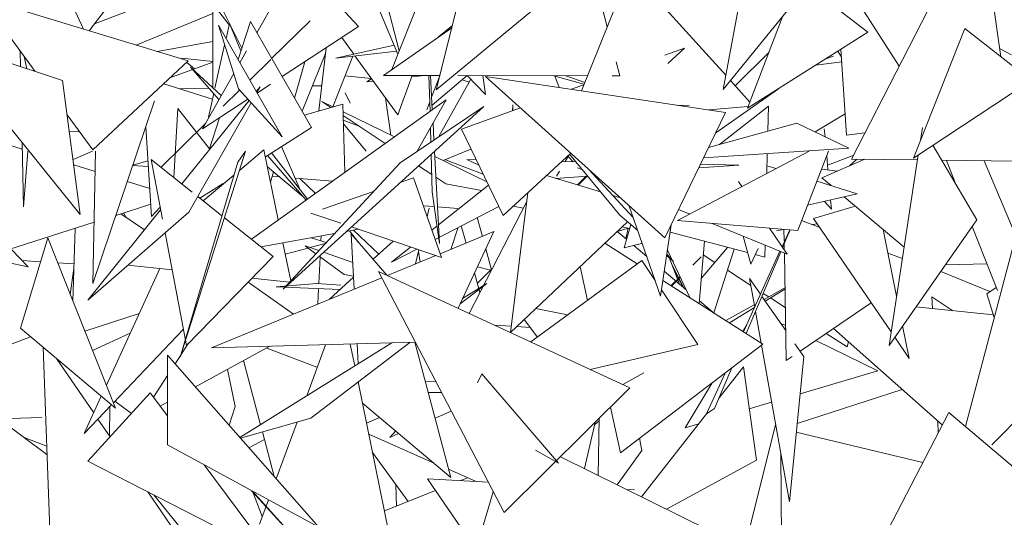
# Model space of a CAD drawing. Header units: millimetres. Extents: x -14485 to 13127, y -18923 to 3272.
# Tile 75 of 119: x 11631 to 11781, y 2238 to 2314. Entities that reach past the tile are written whole.
import ezdxf

# ---------------------------------------------------------------- set-up
doc = ezdxf.new("R2010")
doc.units = ezdxf.units.MM
doc.layers.add('G-IMPT', color=7, linetype='Continuous', lineweight=5)

# ---------------------------------------------------------------- blocks, each defined once
blk = doc.blocks.new('ÁRVORES ORNAMENTAIS - Pequeno e Médio Porte - Ipê-roxo-2865575-CORTE_CALÇADA')
at = {"layer": 'G-IMPT', "color": 253, "true_color": 0xaaaaaa}
for p, q in [((7941.56, 2336.93), (7948.68, 2309.06)), ((7947.56, 2306.24), (7957.19, 2330.6)), ((8017.57, 2292.59), (8036.93, 2330.19)), ((8040.34, 2308.16), (8037.17, 2330.39)), ((7912.07, 2326.06), (7901.47, 2312.12)), ((7942.3, 2323.44), (7948.48, 2308.57)), ((7933.22, 2322.83), (7927, 2311.83)), ((7942.48, 2312.77), (7933.22, 2322.83)), ((8013.64, 2322.4), (7998.02, 2303.2)), ((7924.72, 2309.49), (7918.82, 2321.33)), ((7983.91, 2321.48), (7976.44, 2302.99)), ((7983.91, 2321.48), (7998.43, 2305.36)), ((7958.36, 2319.18), (7954.35, 2303.16)), ((8001.16, 2320.05), (7998.02, 2303.2)), ((7900.62, 2312.37), (7897.95, 2318.19)), ((7902.29, 2313.2), (7914.38, 2317.84)), ((7954.35, 2303.16), (7971.69, 2317.5)), ((7979.07, 2317.87), (7980.39, 2312.76)), ((8011.29, 2318.68), (8020.07, 2311.93)), ((8017.39, 2318.41), (8024.87, 2306.76)), ((7893.23, 2305.95), (7884.99, 2317.12)), ((7916.56, 2307.54), (7884.99, 2317.12)), ((7920.3, 2316.23), (7920.32, 2303.45)), ((7920.3, 2316.23), (7922.79, 2313.06)), ((7920.3, 2314.76), (7908.62, 2309.95)), ((8007.14, 2314.42), (8001.77, 2300.33)), ((7930.87, 2295.97), (7921.15, 2313.01)), ((7921.15, 2313.01), (7924.21, 2303.29)), ((7922.32, 2310.96), (7922.83, 2313.24)), ((7924.59, 2309.09), (7922.83, 2313.24)), ((7926.02, 2313.54), (7924.16, 2307.74)), ((7935.33, 2297.39), (7926.02, 2313.54)), ((7935.11, 2313.65), (7929.26, 2307.91)), ((7956.8, 2312.92), (7954.7, 2311.19)), ((7942.48, 2312.77), (7930.86, 2305.15)), ((7956.71, 2312.59), (7946.28, 2305.35)), ((8001.77, 2300.33), (8020.07, 2311.93)), ((8034.85, 2312.46), (8027.04, 2292.76)), ((8034.85, 2312.46), (8044.95, 2304.56)), ((7897.42, 2304.57), (7878.42, 2310.82)), ((7900.12, 2284.17), (7878.42, 2310.82)), ((7920.31, 2310.49), (7911.85, 2308.97)), ((7920.62, 2303.38), (7922.1, 2309.99)), ((7947.92, 2309.93), (7939.04, 2307.99)), ((7941.76, 2308.59), (7939.94, 2311.1)), ((7890.97, 2309.02), (7891.02, 2306.68)), ((7925.45, 2309.09), (7924.42, 2307.27)), ((7933.89, 2299.89), (7937.46, 2308.67)), ((7936.44, 2299.92), (7937.56, 2309.54)), ((7939.04, 2307.99), (7948.3, 2309.01)), ((7948.49, 2299.33), (7941.96, 2308.31)), ((7989.18, 2308.41), (7992.18, 2309.5)), ((7989.61, 2307.13), (7992.18, 2309.5)), ((8005.03, 2308.87), (7999.87, 2303.77)), ((8016.07, 2308.1), (8015.5, 2309.03)), ((8016.84, 2296.25), (8015.99, 2309.34)), ((8040.16, 2309.45), (8041.98, 2308.49)), ((7891.56, 2308.21), (7891.98, 2306.36)), ((7902.03, 2294.02), (7916.56, 2307.54)), ((7920.32, 2307.37), (7913.78, 2304.95)), ((7920.31, 2307.45), (7915.57, 2307.96)), ((7916.33, 2307.33), (7917.52, 2306.34)), ((7929.13, 2307.78), (7925.93, 2304.63)), ((7934.34, 2307.43), (7932.75, 2301.86)), ((7941.61, 2308.27), (7938.56, 2300.57)), ((7981.76, 2307.42), (7982.31, 2305.29)), ((8012.15, 2306.91), (8016.11, 2307.43)), ((8014.83, 2308.26), (8013.69, 2307.88)), ((7921.59, 2302.27), (7916.92, 2306.62)), ((7916.92, 2306.62), (7921.24, 2301.65)), ((7923.48, 2305.61), (7918.71, 2297.18)), ((7954.9, 2305.33), (7946.28, 2305.35)), ((7948.49, 2299.33), (7950.67, 2305.34)), ((7952.54, 2305.34), (7950.6, 2305.12)), ((7953.39, 2299.84), (7953.23, 2305.34)), ((7953.74, 2300.09), (7953.46, 2305.34)), ((7959.06, 2305.33), (7953.7, 2300.79)), ((7977.37, 2305.29), (7957.65, 2305.33)), ((7959.07, 2305.33), (7961.83, 2302.43)), ((7961.43, 2305.32), (7961.83, 2302.43)), ((7897.42, 2304.57), (7900.12, 2284.17)), ((7920.25, 2301.72), (7912.84, 2304.07)), ((7929.11, 2304), (7927.05, 2302.65)), ((7944.47, 2304.85), (7940.42, 2305.29)), ((7944.5, 2304.81), (7943.75, 2304.36)), ((7944.75, 2304.47), (7943.75, 2304.36)), ((7954.89, 2305.3), (7953.64, 2302.05)), ((7959.6, 2304.77), (7954.75, 2296.03)), ((7959.34, 2304.29), (7958.27, 2304.66)), ((7989.18, 2280.62), (7961.86, 2305.16)), ((7998.42, 2299.71), (7961.86, 2305.16)), ((7972.26, 2305.3), (7976.84, 2303.99)), ((7972.4, 2305.26), (7973.07, 2303.49)), ((7974.09, 2305.3), (7976.96, 2304.27)), ((7974.9, 2303.22), (7976.81, 2303.91)), ((7982.31, 2305.29), (7981.12, 2305.29)), ((7999.14, 2304.57), (8002.13, 2301.26)), ((8027.04, 2292.76), (8044.95, 2304.56)), ((7919.71, 2303.41), (7915.22, 2303.32)), ((7919.64, 2298.99), (7920.44, 2302.57)), ((7924.38, 2303.11), (7921.9, 2300.67)), ((7930.87, 2295.97), (7924.21, 2303.29)), ((7926.93, 2302.87), (7927.51, 2303.58)), ((7927.02, 2302.71), (7927.51, 2303.58)), ((7936.89, 2303.77), (7935.45, 2303.74)), ((7941.25, 2301.09), (7940.46, 2302.71)), ((7996.92, 2296.61), (8006.48, 2303.32)), ((7911.43, 2301.49), (7902.04, 2273.64)), ((7915.56, 2288.82), (7925.83, 2301.51)), ((7916.66, 2284.5), (7926.14, 2301.17)), ((7925.64, 2301.72), (7918.71, 2297.18)), ((7955.85, 2301.61), (7926.18, 2280.39)), ((7940.11, 2300.98), (7934.24, 2299.28)), ((7938.3, 2300.46), (7936.91, 2301.38)), ((7936.91, 2301.38), (7938.61, 2300.55)), ((7940.43, 2290.58), (7940.11, 2300.98)), ((7946.63, 2301.88), (7947.41, 2296.26)), ((7951.45, 2293.82), (7955.85, 2301.61)), ((7953.35, 2301.3), (7952.88, 2300.09)), ((7966.02, 2300.85), (7965.94, 2299.96)), ((7965.98, 2299.98), (7966.02, 2300.85)), ((7902.03, 2294.02), (7898.12, 2299.33)), ((7914.35, 2289.78), (7914.97, 2300.31)), ((7919.81, 2294.17), (7914.97, 2300.31)), ((7961.57, 2300.63), (7931.02, 2272.81)), ((7940.14, 2299.8), (7947.98, 2295.98)), ((7961.57, 2300.63), (7948.82, 2292.03)), ((7958.17, 2297.14), (7967.16, 2300.41)), ((7989.18, 2280.62), (7998.42, 2299.71)), ((7992.85, 2300.77), (7991.1, 2300.8)), ((7995.85, 2300.09), (8001.87, 2300.6)), ((7997.49, 2294.81), (8004.93, 2300.65)), ((8004.85, 2296.86), (8004.93, 2300.65)), ((8016.63, 2299.51), (8012.08, 2296.73)), ((7919.19, 2298.03), (7912.39, 2291.34)), ((7919.17, 2298), (7912.39, 2291.34)), ((7921.32, 2298.89), (7919.76, 2294)), ((7946.57, 2294.96), (7940.16, 2299.22)), ((7942.59, 2297.6), (7940.18, 2298.54)), ((7943.64, 2293.82), (7940.2, 2297.98)), ((7953.98, 2295.51), (7953.85, 2298.06)), ((7995.83, 2294.34), (8009.27, 2298.09)), ((8009.27, 2298.09), (8017.18, 2294.25)), ((7898.45, 2296.81), (7900.01, 2296.76)), ((7910.09, 2297.51), (7910.96, 2283.86)), ((7935.33, 2297.39), (7928.31, 2292.95)), ((7953.52, 2295.2), (7953.46, 2297.37)), ((7964.53, 2284), (7958.17, 2297.14)), ((8013.56, 2296.01), (8013.45, 2297.21)), ((8016.84, 2296.25), (8019.64, 2296.61)), ((8028.4, 2297.39), (8028.09, 2295.42)), ((7887, 2295.45), (7891.28, 2294.13)), ((7891.26, 2295.04), (7891.47, 2285.34)), ((7892.11, 2293.82), (7891.47, 2285.34)), ((7899.02, 2292.52), (7901.99, 2293.82)), ((7902.45, 2293.82), (7902.04, 2273.64)), ((7925.3, 2293.81), (7915.31, 2262.42)), ((7925.3, 2293.81), (7924.1, 2292.12)), ((7928.09, 2294), (7924.36, 2290.87)), ((7928.09, 2294), (7930.28, 2283.32)), ((7929.23, 2293.54), (7934.73, 2286.5)), ((7933.55, 2288.01), (7930.78, 2294.52)), ((7953.73, 2287.6), (7953.57, 2293.34)), ((7954.82, 2279.73), (7954.07, 2293.8)), ((7955.4, 2292.36), (7959.63, 2294.12)), ((7964.53, 2284), (7974.84, 2293.51)), ((7982.28, 2284.07), (7974.66, 2293.34)), ((7991.11, 2283.24), (8011.15, 2293.82)), ((7995.07, 2292.79), (8017.18, 2294.25)), ((8004.7, 2290.41), (8004.77, 2293.43)), ((8009.4, 2281.73), (8014.09, 2293.82)), ((8036.7, 2283.36), (8029.99, 2294.7)), ((7910.42, 2292.34), (7908.12, 2291.67)), ((7912.62, 2283.44), (7910.9, 2292.53)), ((7917.16, 2287.55), (7910.9, 2292.53)), ((7924.1, 2292.12), (7915.31, 2262.42)), ((7928.62, 2293.15), (7934.53, 2286.36)), ((7948.82, 2292.03), (7931.02, 2272.81)), ((7954.12, 2292.98), (7962.05, 2289.11)), ((7961.49, 2290.28), (7955.75, 2292.5)), ((7960.81, 2291.68), (7959.02, 2292.53)), ((7959.02, 2292.53), (7960.41, 2292.5)), ((7973.46, 2292.23), (7975.53, 2292.19)), ((7974.57, 2293.26), (7973.97, 2292.22)), ((7974.41, 2292.98), (7975.19, 2292.2)), ((8019.6, 2292.56), (8013.08, 2289.73)), ((8014.01, 2290.96), (8013.82, 2293.1)), ((8017.86, 2293.16), (8013.94, 2291.69)), ((8018.4, 2292.58), (8017.24, 2291.54)), ((8017.57, 2292.59), (8027.64, 2292.46)), ((8027.76, 2293.23), (8023.31, 2264.23)), ((8031.35, 2292.41), (8042.61, 2292.26)), ((8033.42, 2288.9), (8032.05, 2292.4)), ((8042.63, 2280.91), (8037.81, 2292.32)), ((7899.13, 2291.7), (7902.39, 2290.7)), ((7910.47, 2291.45), (7908.11, 2291.64)), ((7934.03, 2286.89), (7928.62, 2291.44)), ((7929.55, 2290.66), (7929.1, 2289.09)), ((7953.65, 2290.26), (7951.65, 2291.59)), ((7973.13, 2290.77), (7972.67, 2289.97)), ((7975.87, 2291.27), (7976.62, 2290.96)), ((7984.33, 2283.7), (7977.6, 2291.02)), ((7994.32, 2291.24), (8000.44, 2291.68)), ((7994.59, 2291.8), (8000.44, 2291.68)), ((8004.72, 2291.59), (8006.11, 2291.16)), ((8013.03, 2291.08), (8015.47, 2290.77)), ((7907.28, 2289.18), (7910.69, 2288.13)), ((7921.9, 2288.9), (7918.32, 2286.63)), ((7923.52, 2290.16), (7918.83, 2286.22)), ((7930.48, 2289.87), (7929.35, 2289.96)), ((7938.55, 2289.23), (7932.84, 2289.68)), ((7933.57, 2289.62), (7935.93, 2287.36)), ((7950.88, 2289.75), (7948.86, 2289.05)), ((7950.88, 2289.75), (7955.15, 2277.6)), ((7955.82, 2288.82), (7954.28, 2289.84)), ((7955.82, 2288.82), (7961.23, 2287.79)), ((7971.12, 2290.08), (7979.36, 2287.62)), ((7972.52, 2289.66), (7977.39, 2290.02)), ((7977.2, 2290), (7975.84, 2288.67)), ((7975.95, 2288.64), (7977.31, 2290.01)), ((8000.38, 2289.17), (8000.9, 2288.4)), ((8012.31, 2289.23), (8018.45, 2287.31)), ((8014.48, 2288.55), (8013.08, 2289.73)), ((7944.76, 2287.64), (7936.99, 2284.97)), ((7953.73, 2287.6), (7954.82, 2279.73)), ((7962.28, 2288.63), (7954.67, 2282.57)), ((7968.31, 2287.49), (7965.63, 2266.19)), ((8010.89, 2285.57), (8018.45, 2287.31)), ((7921.69, 2283.96), (7918.01, 2286.88)), ((7968.14, 2286.13), (7959.35, 2269.1)), ((7981.24, 2287.06), (7982.39, 2286.72)), ((8013.46, 2286.16), (8014.53, 2284.96)), ((8014.53, 2284.96), (8014.41, 2286.38)), ((8025.6, 2279.19), (8016.49, 2286.86)), ((7901.24, 2271.13), (7912.35, 2284.86)), ((7901.24, 2271.13), (7916.66, 2284.5)), ((7905.54, 2284.02), (7910.84, 2285.72)), ((7906.72, 2284.4), (7907.09, 2283.7)), ((7912.27, 2285.28), (7910.96, 2283.86)), ((7935.23, 2284.36), (7939.78, 2282.82)), ((7952.38, 2285.47), (7954.04, 2285.35)), ((7952.95, 2283.86), (7953.26, 2285.12)), ((7963.86, 2285.39), (7954.18, 2280.35)), ((7954.52, 2285.31), (7957.65, 2285.08)), ((7966.07, 2285.42), (7967.62, 2285.13)), ((7983.67, 2285.57), (7988.52, 2271.74)), ((7991.26, 2284.92), (7992.96, 2284.21)), ((8011.82, 2283.57), (8018.02, 2285.39)), ((7889.22, 2278.81), (7902.23, 2282.97)), ((7906.27, 2284.26), (7909.88, 2281.81)), ((7929.48, 2277.76), (7922.07, 2283.65)), ((7961.36, 2280.83), (7960.58, 2283.68)), ((7983.47, 2283.05), (7965.63, 2266.19)), ((7985.03, 2281.71), (7982.28, 2284.07)), ((7991.11, 2283.24), (8009.4, 2281.73)), ((8009.98, 2283.23), (8012.77, 2282.18)), ((8023.62, 2266.29), (8011.82, 2283.57)), ((8036.7, 2283.36), (8023.31, 2264.23)), ((7899, 2270.97), (7899.34, 2282.04)), ((7916.28, 2264.2), (7913.02, 2281.35)), ((7942.46, 2281.91), (7940.66, 2281.59)), ((7941.1, 2281.67), (7942.5, 2279.9)), ((7941.41, 2282.26), (7955.15, 2277.6)), ((7941.75, 2281.78), (7945.59, 2278.11)), ((7954.45, 2282.39), (7953.68, 2281.78)), ((7963.12, 2281.55), (7954.94, 2278.19)), ((7956.54, 2278.84), (7957.65, 2282.06)), ((7963.12, 2281.55), (7957.67, 2269.88)), ((7958.89, 2279.81), (7958.15, 2282.42)), ((7981.91, 2281.58), (7983.32, 2280.38)), ((7981.93, 2281.59), (7983.58, 2282.05)), ((7982.63, 2282.26), (7983.8, 2282.04)), ((7982.96, 2279.1), (7983.97, 2282.62)), ((7983.58, 2282.05), (7983.23, 2280.46)), ((7990.14, 2282.6), (7988.52, 2271.74)), ((8001.76, 2278.36), (7989.96, 2281.45)), ((7996.37, 2282.8), (8007.78, 2278.1)), ((8005.12, 2282.09), (8007.78, 2278.1)), ((8006.19, 2281.67), (8007.31, 2281.86)), ((8008.18, 2281.83), (8007.01, 2279.25)), ((8007.1, 2279.11), (8008.25, 2281.83)), ((8007.3, 2281.91), (8007.34, 2280.16)), ((8011.64, 2282.61), (8012.39, 2282.74)), ((8024.46, 2271.74), (8022.41, 2281.88)), ((8039.81, 2272.58), (8035.99, 2282.34)), ((7891, 2266.83), (7895.16, 2280.61)), ((7905.49, 2254.68), (7895.16, 2280.61)), ((7938.85, 2281.26), (7927.6, 2279.25)), ((7930.99, 2279.86), (7932.17, 2274.05)), ((7935.27, 2280.62), (7937.57, 2279.88)), ((7936.8, 2280.9), (7936.76, 2280.14)), ((7946.83, 2274.9), (7941.38, 2281.2)), ((7941.84, 2272.79), (7941.38, 2281.2)), ((7944.73, 2277.33), (7947.77, 2280.1)), ((7994.39, 2270.6), (7995.19, 2280.08)), ((8002.24, 2276.61), (8001.08, 2280.86)), ((8042.73, 2281.28), (8034.94, 2251.85)), ((7889.55, 2278.92), (7892.16, 2276.17)), ((7934.82, 2279.04), (7931.34, 2278.12)), ((7936.43, 2278.65), (7934.37, 2279.36)), ((7936, 2278.18), (7934.37, 2279.36)), ((7937.43, 2279.73), (7935.1, 2279.11)), ((7941.62, 2276.86), (7937.16, 2278.4)), ((7950.43, 2279.2), (7947.54, 2276.9)), ((7951.36, 2278.88), (7947.54, 2276.9)), ((7951.18, 2276.64), (7951.7, 2278.77)), ((7951.64, 2278.53), (7951.87, 2276.92)), ((7962.77, 2275.71), (7961.89, 2278.91)), ((7984.93, 2276.64), (7980.02, 2279.79)), ((7982.96, 2279.1), (7985.62, 2279.72)), ((7984.44, 2279.44), (7986.4, 2277.78)), ((7992.95, 2271.52), (7989.56, 2278.73)), ((7998.73, 2279.15), (7994.71, 2274.42)), ((7999.7, 2278.9), (7996.64, 2269.16)), ((8006.7, 2278.55), (8001.16, 2266.28)), ((8001.56, 2266.02), (8006.84, 2278.49)), ((8002.24, 2276.61), (8003.36, 2278.96)), ((8004.4, 2277.67), (8004.44, 2279.48)), ((8007.34, 2279.69), (8007.36, 2278.73)), ((7888.78, 2276.88), (7892.16, 2276.17)), ((7891.24, 2277.14), (7894.06, 2276.96)), ((7916.28, 2264.2), (7929.48, 2277.76)), ((7936.64, 2277.71), (7936.43, 2273.64)), ((7940.33, 2275.03), (7936.51, 2277.81)), ((7954.25, 2277.9), (7946.89, 2274.87)), ((7985.65, 2277.17), (7968.74, 2264.75)), ((7985.65, 2277.17), (7987.68, 2274.13)), ((7990.46, 2277.02), (7989.43, 2277.9)), ((7990.46, 2277.02), (7989.46, 2278.1)), ((7989.8, 2277.59), (7991.4, 2273.55)), ((7994.69, 2277.69), (7993.41, 2276.42)), ((7995.01, 2278), (7996.79, 2276.87)), ((8004.4, 2277.67), (8002.93, 2278.06)), ((8007.37, 2278.27), (8007.65, 2261.92)), ((8023.14, 2278.28), (8025.34, 2277.45)), ((7896.68, 2276.79), (7899.17, 2276.63)), ((7899.15, 2275.91), (7898.59, 2271.99)), ((7912.24, 2275.91), (7904.1, 2258.17)), ((7914.09, 2275.71), (7907.34, 2276.42)), ((7983.84, 2257.75), (7945.56, 2275.48)), ((7964.68, 2238.75), (7945.56, 2275.48)), ((7962.74, 2275.82), (7960.6, 2273.72)), ((7962.59, 2275.67), (7960.61, 2276.17)), ((7977.36, 2271.08), (7976.24, 2276.22)), ((7989.08, 2275.52), (7992.38, 2272.73)), ((7990.28, 2276.46), (7991.98, 2273.07)), ((7990.33, 2276.24), (7991.91, 2273.12)), ((7998.68, 2275.66), (8002.26, 2273.36)), ((8031.19, 2275.49), (8038.69, 2272.41)), ((8038.22, 2276.65), (8031.89, 2276.49)), ((7946.06, 2274.53), (7920.11, 2263.85)), ((7925.67, 2273.85), (7932.61, 2269)), ((7931.98, 2273.84), (7926.24, 2274.44)), ((7938.06, 2271.24), (7941.74, 2274.6)), ((7941.73, 2274.79), (7940.33, 2275.03)), ((7961, 2272.3), (7960.17, 2275.25)), ((8004.09, 2264.4), (7988.87, 2274.13)), ((7991.47, 2274.67), (7990.12, 2273.33)), ((7991.52, 2274.56), (7990.21, 2273.27)), ((8002.08, 2274.39), (8002.86, 2270.04)), ((8002.08, 2274.39), (8003.74, 2272)), ((7936.13, 2273.66), (7929.93, 2273.13)), ((7939.68, 2272.72), (7929.93, 2273.13)), ((7936.13, 2273.66), (7939.78, 2273.4)), ((7936.39, 2272.86), (7936.28, 2270.5)), ((7957.97, 2270.53), (7962.02, 2273.63)), ((7958.35, 2271.34), (7962.02, 2273.63)), ((7988.65, 2272.66), (7994.19, 2264.35)), ((8004.28, 2271.22), (8007.46, 2273)), ((8004.46, 2270.97), (8007.46, 2272.8)), ((8038.23, 2272.09), (8039.63, 2273.05)), ((7994.42, 2271), (7996.46, 2269.27)), ((8003.96, 2271.68), (8007.57, 2266.47)), ((8004.16, 2272.15), (8004.99, 2271.62)), ((8005.25, 2271.45), (8007.51, 2270.01)), ((8033.05, 2269.51), (8029.85, 2271.61)), ((8029.93, 2269.83), (8029.85, 2271.61)), ((8038.23, 2272.09), (8039.34, 2268.47)), ((7974.34, 2268.86), (7969.51, 2269.86)), ((7998.47, 2267.99), (8002.79, 2270.4)), ((7999.02, 2267.64), (8002.82, 2269.97)), ((8002.98, 2269.36), (8003.83, 2264.57)), ((8009.75, 2263.34), (8020.61, 2270.7)), ((8027.41, 2270.09), (8039.22, 2268.87)), ((7900.83, 2266.38), (7909.1, 2269.08)), ((7969.76, 2265.5), (7967.71, 2268.16)), ((7905.49, 2254.68), (7891, 2266.83)), ((7915.81, 2266.66), (7905.17, 2255.48)), ((7963.19, 2267.32), (7965.75, 2267.15)), ((7966.58, 2267.1), (7968.63, 2266.96)), ((8001.04, 2266.35), (8001.64, 2267.34)), ((8007.56, 2267.24), (8006.78, 2267.62)), ((8031.42, 2252.1), (8014.83, 2266.79)), ((8026.38, 2262.25), (8025.38, 2267.19)), ((7886.14, 2263.08), (7892.52, 2265.55)), ((7901.99, 2263.46), (7907.72, 2266.08)), ((8021.63, 2260.34), (8012.17, 2264.98)), ((8013.73, 2266.04), (8016.91, 2264)), ((8026.38, 2262.25), (8024.18, 2265.47)), ((7895.75, 2228.47), (7894.44, 2263.95)), ((7916.57, 2264.5), (7914.56, 2261.42)), ((7929.01, 2264.09), (7917.66, 2257.9)), ((7951.17, 2264.7), (7920.11, 2263.85)), ((7924.44, 2250.18), (7947.55, 2264.6)), ((7928.51, 2263.82), (7936.14, 2260.93)), ((7934.6, 2256.52), (7937.47, 2264.32)), ((7935.21, 2253.13), (7950.31, 2264.67)), ((7941.25, 2264.43), (7941.93, 2261.1)), ((7942.46, 2261.42), (7942.29, 2264.45)), ((7951.08, 2264.69), (7956.56, 2244.08)), ((7994.19, 2264.35), (7977.81, 2260.55)), ((8004.09, 2264.4), (7982.4, 2247.88)), ((8003.89, 2264.24), (8008.13, 2240.39)), ((8008.96, 2264.47), (8010.32, 2262.51)), ((8017.14, 2264.75), (8016.91, 2264)), ((7902.16, 2253.95), (7896.51, 2262.21)), ((7913.41, 2249.06), (7913.39, 2262.74)), ((7913.39, 2262.74), (7936.43, 2236.56)), ((7925, 2261.9), (7927.58, 2252.14)), ((8007.65, 2261.92), (8008.58, 2262.55)), ((8008.13, 2240.39), (8010.32, 2262.51)), ((7923.72, 2254.91), (7922.54, 2260.56)), ((7996.74, 2254.59), (7999.36, 2260.79)), ((7997.43, 2256.23), (8001.13, 2260.95)), ((8003.12, 2246.74), (8001.13, 2260.95)), ((8021.63, 2260.34), (8009.76, 2256.83)), ((7913.4, 2259.64), (7911.25, 2256.35)), ((7961.26, 2259.91), (7960.6, 2258.52)), ((7972.98, 2246.29), (7961.26, 2259.91)), ((7985.98, 2260.03), (7982.77, 2258.25)), ((7998.33, 2260.01), (7995.53, 2253.81)), ((7881.73, 2257.48), (7895.04, 2247.63)), ((7942.43, 2258.65), (7947.12, 2235.7)), ((7954.3, 2258.68), (7952.68, 2258.7)), ((7983.84, 2257.75), (7964.68, 2238.75)), ((7992.27, 2251.67), (7996.35, 2258.5)), ((8009.31, 2252.34), (8025.32, 2257.5)), ((7903.32, 2256.49), (7900.71, 2250.8)), ((7910.77, 2256.99), (7901.24, 2246.58)), ((7910.77, 2256.99), (7913.41, 2253.47)), ((7955.16, 2257.03), (7953.11, 2257.06)), ((7904.88, 2255.19), (7900.71, 2250.8)), ((7904.54, 2250.46), (7904.62, 2254.9)), ((7905.4, 2255.73), (7907.9, 2253.86)), ((7913.4, 2255.58), (7912.29, 2254.97)), ((7923.72, 2254.91), (7922.78, 2252.07)), ((7943.09, 2255.44), (7956.56, 2244.08)), ((7982.4, 2247.88), (7980.89, 2254.83)), ((7996.74, 2254.59), (7995.53, 2253.8)), ((8005.43, 2255.56), (8002.02, 2254.55)), ((8044.82, 2254.98), (8038.96, 2249.1)), ((7894.27, 2253.22), (7887.72, 2253.05)), ((7904.65, 2250.3), (7902.8, 2253)), ((7924.52, 2250.09), (7935.21, 2253.13)), ((7945.71, 2253.23), (7943.71, 2252.4)), ((7956.63, 2254.21), (7954.15, 2253.15)), ((7979.16, 2253.12), (7979.01, 2244.41)), ((7985.6, 2241.16), (7995.72, 2254.05)), ((8032.4, 2254), (8020.27, 2230.58)), ((8032.4, 2254), (8042.26, 2245.67)), ((7929.96, 2243.92), (7933.13, 2252.54)), ((7976.91, 2245.45), (7978.53, 2252.49)), ((7978.45, 2252.14), (7979.16, 2252.73)), ((7994.33, 2252.28), (7992.27, 2251.67)), ((8006.04, 2252.14), (8001.57, 2234.35)), ((8030.82, 2250.95), (8030.74, 2252.7)), ((7891.55, 2250.21), (7895, 2248.85)), ((7925.81, 2248.63), (7928.17, 2249.91)), ((7927.87, 2251.04), (7929.66, 2244.25)), ((7944.06, 2250.68), (7953.79, 2246.41)), ((7948.14, 2251.18), (7947.28, 2250.21)), ((7948.61, 2250.78), (7947.28, 2250.21)), ((7985.66, 2248.2), (7985.29, 2250.08)), ((8028.47, 2246.41), (8009.18, 2251.02)), ((7913.41, 2249.06), (7936.43, 2236.56)), ((7950.05, 2240.46), (7944.62, 2247.92)), ((7972.98, 2246.29), (7969.48, 2248.26)), ((7973.25, 2247.25), (7996.07, 2235.99)), ((7985.66, 2248.2), (7981.9, 2242.98)), ((8006.94, 2231.22), (8006.82, 2247.74)), ((7901.24, 2246.58), (7929.25, 2232.3)), ((7918.97, 2246.04), (7929.25, 2232.3)), ((7956.22, 2245.35), (7960.42, 2243.5)), ((8003.12, 2246.74), (7989.42, 2239.27)), ((7960.4, 2233.16), (7952.99, 2243.9)), ((7962.25, 2243.41), (7952.99, 2243.9)), ((7959.14, 2244.06), (7958.04, 2243.63)), ((7948.26, 2239.74), (7948.2, 2243)), ((7914.55, 2235.81), (7910.38, 2241.92)), ((7924.16, 2225.61), (7911.32, 2241.44)), ((7942.21, 2224.59), (7926.2, 2242.09)), ((7926.2, 2242.09), (7926.7, 2241.6)), ((7926.35, 2242.03), (7927.83, 2238.15)), ((7942.21, 2224.59), (7926.7, 2241.6)), ((7954.22, 2242.11), (7946.44, 2239.02)), ((7963.02, 2241.94), (7959.65, 2230.63)), ((7984.54, 2242.21), (7983.33, 2242.28)), ((7927.41, 2237), (7928.78, 2240.71))]:
    blk.add_line(p, q, dxfattribs=at)

msp = doc.modelspace()

# ---------------------------------------------------------------- block references
at = {"layer": 'G-IMPT', "color": 253, "true_color": 0xaaaaaa}
msp.add_blockref('ÁRVORES ORNAMENTAIS - Pequeno e Médio Porte - Ipê-roxo-2865575-CORTE_CALÇADA', (3740.319, 0), dxfattribs=at)

doc.saveas('drawing.dxf')
